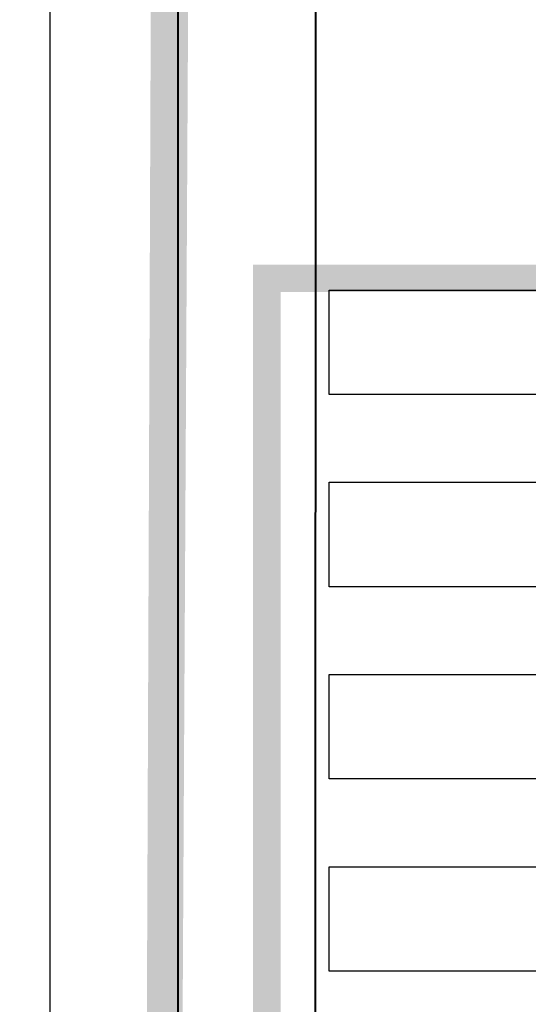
# Model space of a CAD drawing. Header units: inches. Extents: x 727810 to 1461440, y 2714588 to 5435005.
# Tile 197 of 233: x 729947 to 729966, y 2715881 to 2715917. Entities that reach past the tile are written whole.
import ezdxf

# ---------------------------------------------------------------- set-up
doc = ezdxf.new("R2010")
doc.units = ezdxf.units.IN
doc.header["$MEASUREMENT"] = 0
for name, color, linetype in [('DETAILS', 7, 'Continuous'), ('Emvee', 3, 'Continuous'), ('Idle', 4, 'Continuous'), ('Inverter Room', 7, 'Continuous'), ('pl cable iength', 7, 'Continuous'), ('POLYLINE', 3, 'Continuous'), ('ROAD', 7, 'Continuous'), ('SMB Cable', 7, 'Continuous')]:
    doc.layers.add(name, color=color, linetype=linetype)
doc.styles.add('ROMANS', font='ROMANS.shx', dxfattribs={"height": 10})
doc.dimstyles.new('ROMANS$7', dxfattribs={"dimscale": 100, "dimtxt": 2.5, "dimasz": 2, "dimexe": 20, "dimexo": 20, "dimgap": 0.5, "dimtad": 1, "dimdec": 0, "dimrnd": 5, "dimzin": 0, "dimdsep": 46, "dimtxsty": 'ROMANS', "dimcen": 0.09, "dimdle": 20, "dimclrd": 256, "dimclre": 256, "dimclrt": 3, "dimadec": 0, "dimazin": 0, "dimtfac": 20, "dimtdec": 0, "dimtix": 1, "dimtmove": 2, "dimatfit": 3, "dimfxl": 1, "dimtolj": 1, "dimtzin": 0, "dimarcsym": 0})

msp = doc.modelspace()

# ---------------------------------------------------------------- linework, layer by layer
at = {"layer": 'DETAILS', "color": 1, "lineweight": 40}
msp.add_line((729952.7748, 2716186.63014, -0.148), (729952.7748, 2715701.02092, -0.148), dxfattribs=at)
msp.add_line((729952.7748, 2716186.63014, -0.148), (729952.7748, 2715701.02092, -0.148), dxfattribs=at)
at = {"layer": 'Emvee'}
for points in [[(729958.28494, 2715892.97559), (729988.32494, 2715892.97559), (729988.32494, 2715889.17559), (729958.28494, 2715889.17559), (729958.28494, 2715892.97559)], [(729958.28494, 2715885.97559), (729988.32494, 2715885.97559), (729988.32494, 2715882.17559), (729958.28494, 2715882.17559), (729958.28494, 2715885.97559)]]:
    msp.add_lwpolyline(points, dxfattribs=at)
at = {"layer": 'Idle'}
for points in [[(729958.28494, 2715906.97559), (729988.32494, 2715906.97559), (729988.32494, 2715903.17559), (729958.28494, 2715903.17559), (729958.28494, 2715906.97559)], [(729958.28494, 2715899.97559), (729988.32494, 2715899.97559), (729988.32494, 2715896.17559), (729958.28494, 2715896.17559), (729958.28494, 2715899.97559)]]:
    msp.add_lwpolyline(points, dxfattribs=at)
at = {"layer": 'pl cable iength', "color": 3, "lineweight": 40, "const_width": 1}
for points, elevation in [([(729970.6322, 2716177.59527), (729953.30298, 2716177.59527), (729951.41055, 2715689.19709), (730001.34728, 2715674.47179), (730001.34728, 2715648.00183)], -0.148), ([(729936.80794, 2716080.51122), (729953.20512, 2716080.51122), (729951.41055, 2715689.19709), (730001.34728, 2715674.47179), (730001.34728, 2715648.00183)], 0.29098), ([(729965.93867, 2715924.95953), (729952.6946, 2715924.95953), (729951.41055, 2715689.19709), (730001.34728, 2715674.47179), (730001.34728, 2715648.00183)], -0.296)]:
    msp.add_lwpolyline(points, dxfattribs=dict(at, elevation=elevation))
at = {"layer": 'POLYLINE', "color": 0, "lineweight": 40}
msp.add_lwpolyline([(730442.80458, 2716088.0457), (730083.89503, 2716088.31715), (730083.69042, 2716070.16149), (730018.53272, 2716070.16149), (730018.51562, 2716082.81016), (729957.85311, 2716083.39526), (729957.74026, 2715787.13133), (729957.34995, 2715730.98165), (730025.33457, 2715730.98424), (730155.43941, 2715730.62144), (730155.43941, 2715737.87888), (730172.62508, 2715737.87888), (730172.92235, 2715772.34695), (730205.70977, 2715772.34695)], dxfattribs=at)
at = {"layer": 'ROAD'}
msp.add_line((729948.20379, 2716321.58101), (729948.08633, 2715702.8277), dxfattribs=at)
at = {"layer": 'SMB Cable', "color": 3, "const_width": 1}
msp.add_lwpolyline([(730084.17328, 2715742.02807), (730084.17328, 2715770.00592), (730051.63012, 2715770.00592), (730051.63012, 2715811.70746), (730020.55178, 2715811.70746), (730020.55178, 2715840.03076), (729988.69886, 2715840.03076), (729988.69886, 2715874.9534), (729956.01255, 2715874.9534), (729956.01255, 2715907.39985), (730021.03714, 2715907.39985), (730021.03714, 2715944.08328), (730021.34494, 2715942.48331), (730021.34494, 2715961.86788)], dxfattribs=at)

# ---------------------------------------------------------------- leaders
at = {"layer": 'Inverter Room', "ltscale": 0.5}
for points in [[(729921.17404, 2716080.99473, -0.00833), (729921.67571, 2716080.17659, -0.00833), (729922.00586, 2716080.18196, -0.00833)], [(729987.25058, 2715923.0474, -0.148), (729987.00986, 2715922.0644, -0.148), (729986.44326, 2715922.07205, -0.148)]]:
    msp.add_leader(points, dimstyle='ROMANS$7', override={"dimtxt": 150, "dimgap": 0.5, "dimtad": 0, "dimtfill": 1, "dimarcsym": 1}, dxfattribs=at)

doc.saveas('drawing.dxf')
